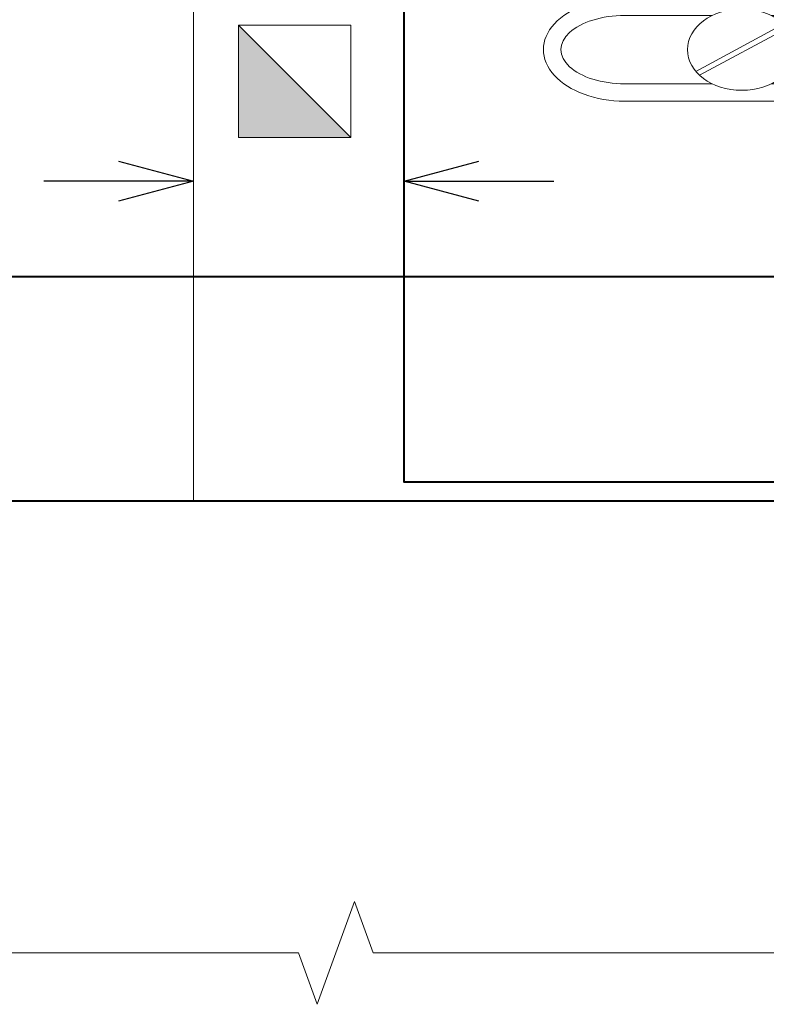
# Model space of a CAD drawing. Header units: metres. Extents: x -138 to 797, y -50 to 519.
# Tile 252 of 256: x 86 to 101, y 423 to 443. Entities that reach past the tile are written whole.
import ezdxf

# ---------------------------------------------------------------- set-up
doc = ezdxf.new("R2010")
doc.units = ezdxf.units.M
doc.header["$MEASUREMENT"] = 0
for name, color, linetype, lineweight in [('B_ANNO_BREAK', 7, 'Continuous', 18), ('B_ANNO_DIM', 7, 'Continuous', 18), ('B_ANNO_SYMB', 7, 'Continuous', 18), ('B_DETAIL', 7, 'Continuous', 18), ('B_DETAIL_OBJ', 7, 'Continuous', 40)]:
    doc.layers.add(name, color=color, linetype=linetype, lineweight=lineweight)
doc.styles.get("Standard").update_dxf_attribs({"font": 'calibri.ttf'})
doc.dimstyles.new('Annotative', dxfattribs={"dimscale": 0, "dimtxt": 0.0625, "dimasz": 0.0625, "dimexe": 0.03125, "dimexo": 0.03125, "dimgap": 0.03125, "dimtad": 1, "dimdec": 3, "dimzin": 3, "dimdsep": 46, "dimlunit": 4, "dimtxsty": 'Standard', "dimblk": 'OPEN30', "dimcen": 0.03125, "dimaunit": 1, "dimadec": 0, "dimazin": 3, "dimtfac": 0.75, "dimtdec": 3, "dimtofl": 0, "dimtmove": 0, "dimatfit": 3, "dimldrblk": 'OPEN30', "dimfxl": 1, "dimtfill": 1, "dimfrac": 1, "dimtolj": 1, "dimtzin": 0, "dimarcsym": 0})

# ---------------------------------------------------------------- blocks, each defined once
blk = doc.blocks.new('square half solid')
at = {"layer": 'B_ANNO_SYMB'}
blk.add_hatch(color=256, dxfattribs=at).paths.add_polyline_path([(-1.125, 1.125), (1.125, -1.125), (-1.125, -1.125)])
at = {"layer": 'B_ANNO_SYMB', "flags": 128}
for points in [[(-1.125, -1.125), (1.125, -1.125), (1.125, 1.125), (-1.125, 1.125), (-1.125, -1.125)], [(-1.125, 1.125), (1.125, -1.125), (-1.125, -1.125), (-1.125, 1.125)]]:
    blk.add_lwpolyline(points, dxfattribs=at)
blk = doc.blocks.new('_Open30')
at = {"color": 0, "linetype": 'ByBlock', "lineweight": -2}
for p, q in [((-1, 0.268), (0, 0)), ((0, 0), (-1, -0.268)), ((0, 0), (-1, 0))]:
    blk.add_line(p, q, dxfattribs=at)
blk = doc.blocks.new('*D1776')
at = {"layer": 'B_ANNO_DIM', "color": 0, "lineweight": -2, "transparency": 16777216}
for p, q in [((201.014, 172.713), (199.514, 172.713)), ((208.236, 172.713), (209.736, 172.713))]:
    blk.add_line(p, q, dxfattribs=at)
at = {"layer": 'Defpoints', "color": 0, "transparency": 16777216}
for p in [(202.514, 172.713), (202.514, 172.713), (206.736, 172.713)]:
    blk.add_point(p, dxfattribs=at)
at = {"layer": 'B_ANNO_DIM', "color": 0, "lineweight": -2, "transparency": 16777216, "xscale": 1.5, "yscale": 1.5, "zscale": 1.5}
blk.add_blockref('_Open30', (202.514, 172.713), dxfattribs=at)
at = {"layer": 'B_ANNO_DIM', "color": 0, "lineweight": -2, "transparency": 16777216, "xscale": 1.5, "yscale": 1.5, "zscale": 1.5, "rotation": 180}
blk.add_blockref('_Open30', (206.736, 172.713), dxfattribs=at)
blk = doc.blocks.new('screw head with slot - slope face')
at = {"layer": 'B_DETAIL'}
for p, q in [((2.347, 1.032), (-2.346, 1.032)), ((-0.593, 0.684), (-2.346, 0.684)), ((2.347, 0.684), (0.592, 0.684)), ((-0.921, -0.436), (0.845, 0.515)), ((-0.845, -0.514), (0.92, 0.436)), ((-0.591, -0.686), (-2.346, -0.686)), ((2.347, -0.686), (0.591, -0.686)), ((2.347, -1.034), (-2.346, -1.034))]:
    blk.add_line(p, q, dxfattribs=at)
for centre, major_axis, ratio in [((-2.346, 0), (1.629, 0), 0.634157), ((2.346, 0), (-1.629, 0), 0.634157), ((-2.346, 0), (1.28, 0), 0.534693), ((2.346, 0), (-1.28, 0), 0.534693)]:
    blk.add_ellipse(centre, major_axis=major_axis, ratio=ratio, start_param=1.570796, end_param=4.712389, dxfattribs=at)
blk.add_ellipse((0, 0), major_axis=(1.088, 0), ratio=0.75, dxfattribs=at)
blk = doc.blocks.new('*U1773')
at = {"layer": 'B_ANNO_BREAK', "flags": 128}
blk.add_lwpolyline([(261.1017, 157.2406), (244.8988, 157.2406), (244.5236, 158.2716), (243.7731, 156.2097), (243.3979, 157.2406), (206.1167, 157.2406), (205.7415, 158.2716), (204.991, 156.2097), (204.6158, 157.2406), (180.6729, 157.2406)], dxfattribs=at)
at = {"layer": 'B_DETAIL', "flags": 128}
blk.add_lwpolyline([(227.1275, 180.5334), (202.5135, 180.5334), (202.5135, 166.3023)], dxfattribs=at)
at = {"layer": 'B_DETAIL_OBJ'}
for p, q in [((182.961, 170.8023), (242.7359, 170.8023)), ((182.961, 166.3023), (225.8169, 166.3023))]:
    blk.add_line(p, q, dxfattribs=at)
at = {"layer": 'B_DETAIL_OBJ', "flags": 128}
blk.add_lwpolyline([(206.7359, 180.0734), (242.7359, 180.0734), (242.7359, 166.6783), (206.7359, 166.6783)], close=True, dxfattribs=at)
at = {"color": 7, "linetype": 'Continuous', "lineweight": 18}
blk.add_blockref('screw head with slot - slope face', (213.5037, 175.3488), dxfattribs=at)
blk.add_blockref('square half solid', (204.541, 174.7121))
at = {"layer": 'B_ANNO_DIM'}
dim = blk.add_linear_dim(base=(202.5135, 172.7132), p1=(206.7359, 172.7132), p2=(202.5135, 172.7132), text=' ', dimstyle='Annotative', dxfattribs=at)
dim.commit()
dim.dimension.update_dxf_attribs({"geometry": '*D1776', "text_midpoint": (204.6247, 172.7132)})

msp = doc.modelspace()

# ---------------------------------------------------------------- block references
msp.add_blockref('*U1773', (-112.829, 266.839))

doc.saveas('drawing.dxf')
